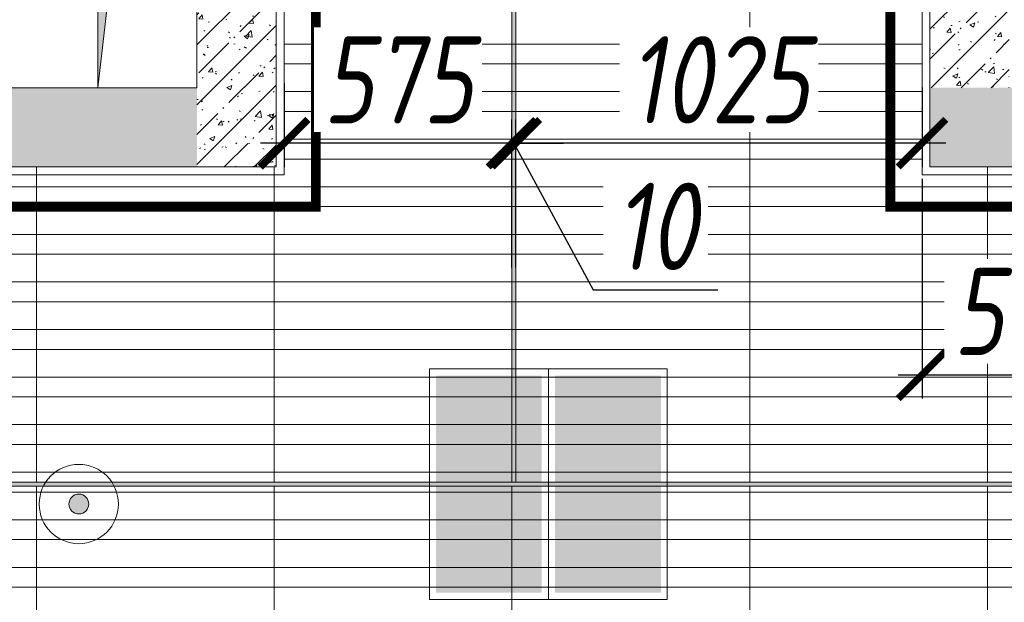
# Model space of a CAD drawing. Header units: millimetres. Extents: x -26888115 to 7466299, y -86687 to 22081.
# Tile 32 of 208: x 48781 to 51266, y -40277 to -38808. Entities that reach past the tile are written whole.
import ezdxf
from ezdxf import colors
from ezdxf.entities.mleader import LeaderData, LeaderLine
from ezdxf.math import Vec2, Vec3

# ---------------------------------------------------------------- set-up
doc = ezdxf.new("R2010")
doc.units = ezdxf.units.MM
for name, pattern in [('( Hidden )', [0.375, 0.25, -0.125]), ('-D1-03x03', [6, 3, -3]), ('DASHDOT', [25.4, 12.7, -6.35, 0, -6.35])]:
    doc.linetypes.add(name, pattern=pattern)
doc.layers.get('Defpoints').update_dxf_attribs({"color": 31})
for name, color, linetype, lineweight in [('_0', 7, 'Continuous', 13), ('A-000-MH_MASS', 7, '-D1-03x03', 5), ('A-200-M_WALL', 7, 'Continuous', 5), ('A-200-M_WALL_PAT', 7, 'Continuous', 5), ('dim_light', 12, 'Continuous', 9), ('dim_pot', 183, 'Continuous', 9), ('M-567-M_MECH_EQP', 7, 'Continuous', 5), ('pot', 183, 'Continuous', 15), ('pot sh', 183, 'Continuous', 15), ('Z-060-M_DETAIL', 7, 'Continuous', 5), ('Сводный план', 7, 'Continuous', 0)]:
    doc.layers.add(name, color=color, linetype=linetype, lineweight=lineweight)
for name, color, linetype, lineweight, true_color in [('dim_razv', 7, 'DASHDOT', 9, 0x285228), ('light_pot', 7, 'Continuous', 15, 0x333300), ('pol', 7, 'Continuous', 15, 0x55666d)]:
    doc.layers.add(name, color=color, linetype=linetype, lineweight=lineweight, true_color=true_color)
doc.styles.add('fl_iso paper', font='isocpeur.ttf', dxfattribs={"width": 0.8, "oblique": 10})
doc.styles.add('In tre', font='isocpeur.ttf', dxfattribs={"width": 0.8, "oblique": 10})
doc.dimstyles.new('In tre 1_75', dxfattribs={"dimtxt": 220, "dimasz": 120, "dimexe": 60, "dimexo": 10, "dimgap": 50, "dimtad": 1, "dimdec": 0, "dimrnd": 5, "dimzin": 0, "dimdsep": 46, "dimtxsty": 'fl_iso paper', "dimblk": 'ARCHTICK', "dimcen": 0, "dimdle": 60, "dimadec": 0, "dimazin": 0, "dimtfac": 1, "dimtdec": 0, "dimtofl": 0, "dimtmove": 1, "dimatfit": 1, "dimfxl": 1, "dimtfill": 1, "dimtolj": 1, "dimtzin": 0, "dimarcsym": 1})
pattern_1 = [(45, (36177.98, -48979.44), (-75.43415, 75.43415), [106.68, -17.78, 3.556, -17.78]), (45, (36177.98, -48904.05), (-75.43415, 75.43415), []), (50, (36177.98, -48979.44), (127.5292, -11.1576), [13.335, -146.685]), (355, (36177.98, -48979.44), (-24.6697, 133.74), [10.668, -117.348]), (100.451, (36188.6, -48980.37), (102.8597, 122.5818), [11.333, -124.663]), (46.184, (36177.98, -48943.88), (189.7552, -29.4304), [20.002, -220.027]), (96.636, (36193.79, -48946.33), (166.1822, 173.1996), [17, -186.995]), (351.184, (36177.98, -48943.88), (166.184, 173.1976), [16.002, -176.022]), (21, (36195.76, -48952.77), (106.13027, -71.58603), [13.335, -146.685]), (326, (36195.76, -48952.77), (43.2619, 128.93175), [10.668, -117.348]), (71.451, (36204.6, -48958.73), (149.392, 57.34505), [11.333, -124.663]), (37.5, (36177.975, -48979.436), (2.16223, 59.18836), [3.353, -112.573, 3.353, -115.773, -117.792]), (37.5, (36177.975, -48979.436), (2.16223, 59.18836), [-235.052, 3.353, -114.44]), (7.5, (36177.975, -48979.436), (46.77386, 70.12615), [3.353, -64.567, 3.353, -109.906, -44.894]), (7.5, (36177.975, -48979.436), (46.77386, 70.12615), [-181.178, 3.353, -41.542]), (327.5, (36138.326, -48979.436), (94.91367, -4.01009), [3.353, -41.097, 3.353, -135.331, -184.023]), (327.5, (36138.326, -48979.436), (94.91367, -4.01009), [-183.134, 3.353, -180.67]), (317.5, (36120.55, -48979.44), (103.69057, 17.79882), [3.353, -54.432, 3.353, -88.748, -130.683]), (317.5, (36120.55, -48979.44), (103.69057, 17.79882), [-149.885, 3.353, -127.33])]

# ---------------------------------------------------------------- blocks, each defined once
blk = doc.blocks.new('*U62')
at = {"layer": 'pol', "true_color": 0x007dfa, "transparency": 33554687}
h = blk.add_hatch(color=150, dxfattribs=at)
h.dxf.hatch_style = 1
h.paths.add_polyline_path([(3495, 0), (0, 0), (0, -10), (3495, -10)])
at = {"layer": 'pol', "color": 162, "true_color": 0x2c3cc9}
blk.add_lwpolyline([(3495, 0), (0, 0), (0, -10), (3495, -10)], close=True, dxfattribs=at)
blk = doc.blocks.new('*U356')
at = {"layer": 'pol', "true_color": 0x007dfa, "transparency": 33554687}
h = blk.add_hatch(color=150, dxfattribs=at)
h.dxf.hatch_style = 1
h.paths.add_polyline_path([(20030, 0), (0, 0), (0, -10), (20030, -10)])
at = {"layer": 'pol', "color": 162, "true_color": 0x2c3cc9}
blk.add_lwpolyline([(20030, 0), (0, 0), (0, -10), (20030, -10)], close=True, dxfattribs=at)
blk = doc.blocks.new('_ArchTick')
at = {"color": 0, "linetype": 'ByBlock', "lineweight": 9, "const_width": 0.15}
blk.add_lwpolyline([(-0.5, -0.5), (0.5, 0.5)], dxfattribs=at)
blk = doc.blocks.new('*D63')
at = {"layer": 'Defpoints', "color": 0, "transparency": 16777216}
for p in [(51058, -38968.9), (50033, -39119.5), (50033, -39442.8)]:
    blk.add_point(p, dxfattribs=at)
at = {"layer": 'pol', "color": 0, "lineweight": -2, "transparency": 16777216}
for p, q in [((51058, -38978.9), (51058, -39179.5)), ((50033, -39432.8), (50033, -39059.5)), ((51118, -39119.5), (49973, -39119.5))]:
    blk.add_line(p, q, dxfattribs=at)
at = {"layer": 'pol', "color": 0, "lineweight": -2, "transparency": 16777216, "xscale": 120, "yscale": 120, "zscale": 120, "rotation": 180}
blk.add_blockref('_ArchTick', (50033, -39119.5), dxfattribs=at)
at = {"layer": 'pol', "color": 0, "lineweight": -2, "transparency": 16777216, "xscale": 120, "yscale": 120, "zscale": 120}
blk.add_blockref('_ArchTick', (51058, -39119.5), dxfattribs=at)
at = {"layer": 'pol', "color": 0, "lineweight": 18, "transparency": 16777216, "insert": (50545.5, -38959.5), "char_height": 220, "attachment_point": 5, "style": 'fl_iso paper', "bg_fill": 3, "box_fill_scale": 1.1, "bg_fill_color": 256, "bg_fill_true_color": 13158600, "bg_fill_transparency": 0}
blk.add_mtext('\\A1;1025', dxfattribs=at)
blk = doc.blocks.new('*D64')
at = {"layer": 'Defpoints', "color": 0, "transparency": 16777216}
for p in [(50023, -39119.5), (50023, -39442.8), (50033, -39442.8)]:
    blk.add_point(p, dxfattribs=at)
at = {"layer": 'pol', "color": 0, "lineweight": -2, "transparency": 16777216}
for p, q in [((50023, -39432.8), (50023, -39059.5)), ((50033, -39432.8), (50033, -39059.5)), ((50023, -39119.5), (49903, -39119.5)), ((50033, -39119.5), (50023, -39119.5)), ((50028, -39119.5), (50228, -39489.2)), ((50033, -39119.5), (50153, -39119.5)), ((50228, -39489.2), (50542.8, -39489.2))]:
    blk.add_line(p, q, dxfattribs=at)
at = {"layer": 'pol', "color": 0, "lineweight": -2, "transparency": 16777216, "xscale": 120, "yscale": 120, "zscale": 120}
blk.add_blockref('_ArchTick', (50023, -39119.5), dxfattribs=at)
at = {"layer": 'pol', "color": 0, "lineweight": -2, "transparency": 16777216, "xscale": 120, "yscale": 120, "zscale": 120, "rotation": 180}
blk.add_blockref('_ArchTick', (50033, -39119.5), dxfattribs=at)
at = {"layer": 'pol', "color": 0, "lineweight": 18, "transparency": 16777216, "insert": (50385.4, -39329.2), "char_height": 220, "attachment_point": 5, "style": 'fl_iso paper', "bg_fill": 3, "box_fill_scale": 1.1, "bg_fill_color": 256, "bg_fill_true_color": 13158600, "bg_fill_transparency": 0}
blk.add_mtext('\\A1;10', dxfattribs=at)
blk = doc.blocks.new('*D65')
at = {"layer": 'Defpoints', "color": 0, "transparency": 16777216}
for p in [(49448, -38958.1), (49448, -39119.5), (50023, -39442.8)]:
    blk.add_point(p, dxfattribs=at)
at = {"layer": 'pol', "color": 0, "lineweight": -2, "transparency": 16777216}
for p, q in [((49448, -38968.1), (49448, -39179.5)), ((50023, -39432.8), (50023, -39059.5)), ((50083, -39119.5), (49388, -39119.5))]:
    blk.add_line(p, q, dxfattribs=at)
at = {"layer": 'pol', "color": 0, "lineweight": -2, "transparency": 16777216, "xscale": 120, "yscale": 120, "zscale": 120, "rotation": 180}
blk.add_blockref('_ArchTick', (49448, -39119.5), dxfattribs=at)
at = {"layer": 'pol', "color": 0, "lineweight": -2, "transparency": 16777216, "xscale": 120, "yscale": 120, "zscale": 120}
blk.add_blockref('_ArchTick', (50023, -39119.5), dxfattribs=at)
at = {"layer": 'pol', "color": 0, "lineweight": 18, "transparency": 16777216, "insert": (49735.5, -38959.5), "char_height": 220, "attachment_point": 5, "style": 'fl_iso paper', "bg_fill": 3, "box_fill_scale": 1.1, "bg_fill_color": 256, "bg_fill_true_color": 13158600, "bg_fill_transparency": 0}
blk.add_mtext('\\A1;575', dxfattribs=at)
blk = doc.blocks.new('*D170')
at = {"layer": 'Defpoints', "color": 0, "linetype": 'ByBlock', "transparency": 16777216}
for p in [(51058, -39199.4), (51603, -39279.4), (51603, -39703.8)]:
    blk.add_point(p, dxfattribs=at)
at = {"layer": 'dim_razv', "color": 0, "linetype": 'ByBlock', "lineweight": -2, "transparency": 16777216}
for p, q in [((51058, -39209.4), (51058, -39763.8)), ((51603, -39289.4), (51603, -39763.8)), ((50998, -39703.8), (51663, -39703.8))]:
    blk.add_line(p, q, dxfattribs=at)
at = {"layer": 'dim_razv', "color": 0, "linetype": 'ByBlock', "lineweight": -2, "transparency": 16777216, "xscale": 120, "yscale": 120, "zscale": 120, "rotation": 180}
blk.add_blockref('_ArchTick', (51058, -39703.8), dxfattribs=at)
at = {"layer": 'dim_razv', "color": 0, "linetype": 'ByBlock', "lineweight": -2, "transparency": 16777216, "xscale": 120, "yscale": 120, "zscale": 120}
blk.add_blockref('_ArchTick', (51603, -39703.8), dxfattribs=at)
at = {"layer": 'dim_razv', "color": 0, "linetype": 'ByBlock', "transparency": 16777216, "insert": (51330.5, -39543.8), "char_height": 220, "attachment_point": 5, "style": 'fl_iso paper', "bg_fill": 3, "box_fill_scale": 1.1, "bg_fill_color": 256, "bg_fill_true_color": 13158600, "bg_fill_transparency": 0}
blk.add_mtext('\\A1;545', dxfattribs=at)
blk = doc.blocks.new('*U290')
at = {"linetype": 'ByBlock', "lineweight": -2}
h = blk.add_hatch(color=114, dxfattribs=at)
h.dxf.hatch_style = 1
h.paths.add_polyline_path([(273.6, 283.8), (273.6, 16.9), (-273.6, 16.9), (-273.6, 283.8)])
at = {"true_color": 0xffffff}
h = blk.add_hatch(color=7, dxfattribs=at)
h.dxf.hatch_style = 1
h.paths.add_polyline_path([(-141.8, 51.5), (-241.2, 51.5), (-241.2, 248.2), (-141.8, 248.2)])
h.paths.add_polyline_path([(49.7, 134.1), (-83.2, 134.1), (-66.4, 117.4), (-87.4, 117.4), (-112.5, 142.5), (-87.4, 167.6), (-66.4, 167.6), (-82.1, 151.9), (49.7, 151.9)])
h.paths.add_polyline_path([(167.9, 100.6), (193, 100.6), (215, 121.6), (217.1, 121.6), (217.1, 120.5), (219.2, 120.5), (219.2, 119.5), (220.2, 119.5), (221.3, 118.4), (222.3, 118.4), (222.3, 117.4), (223.4, 117.4), (223.4, 116.3), (224.4, 116.3), (224.4, 115.3), (225.5, 115.3), (225.5, 114.3), (226.5, 113.2), (226.5, 112.2), (227.6, 112.2), (227.6, 111.1), (227.6, 110.1), (228.6, 109), (199.3, 80.8), (157.5, 80.8), (122.9, 104.8), (122.9, 134.1), (94.7, 134.1), (94.7, 151.9), (140.7, 151.9), (140.7, 129.9), (158.5, 157.2), (122.9, 192.7), (122.9, 248.2), (143.9, 248.2), (143.9, 205.3), (179.4, 169.7), (179.4, 222), (239.1, 222), (239.1, 200.1), (203.5, 200.1), (203.5, 149.8)])
h.paths.add_polyline_path([(147, 70.3), (146, 67.2), (144.9, 65.1), (143.9, 61.9), (142.8, 59.8), (140.7, 57.8), (138.6, 55.7), (136.5, 54.6), (134.5, 53.6), (131.3, 52.5), (129.2, 52.5), (126.1, 51.5), (122.9, 52.5), (120.8, 52.5), (117.7, 53.6), (115.6, 54.6), (113.5, 55.7), (111.4, 57.8), (109.3, 59.8), (108.3, 61.9), (107.2, 65.1), (106.2, 67.2), (105.2, 70.3), (105.2, 72.4), (105.2, 75.5), (106.2, 77.6), (107.2, 80.8), (108.3, 82.9), (109.3, 85), (111.4, 87), (113.5, 89.1), (115.6, 90.2), (117.7, 91.2), (120.8, 92.3), (122.9, 93.3), (126.1, 93.3), (129.2, 93.3), (131.3, 92.3), (134.5, 91.2), (136.5, 90.2), (138.6, 89.1), (140.7, 87), (142.8, 85), (143.9, 82.9), (144.9, 80.8), (146, 77.6), (147, 75.5), (147, 72.4)])
at = {"linetype": 'ByBlock', "lineweight": -2, "true_color": 0xffffff}
h = blk.add_hatch(color=7, dxfattribs=at)
h.dxf.hatch_style = 1
h.paths.add_polyline_path([(203.5, 149.8), (203.5, 200.1), (239.1, 200.1), (239.1, 222), (179.4, 222), (179.4, 169.7), (144.9, 205.3), (144.9, 248.2), (122.9, 248.2), (122.9, 192.7), (158.5, 157.2), (140.7, 129.9), (140.7, 151.9), (95.7, 151.9), (95.7, 134.1), (122.9, 134.1), (122.9, 104.8), (157.5, 80.8), (200.4, 80.8), (228.6, 109), (228.6, 110.1), (227.6, 110.1), (227.6, 112.2), (226.5, 112.2), (226.5, 114.3), (224.4, 114.3), (224.4, 116.3), (222.3, 116.3), (222.3, 118.4), (219.2, 118.4), (219.2, 120.5), (218.2, 120.5), (217.1, 120.5), (216.1, 121.6), (215, 121.6), (193, 100.6), (167.9, 100.6)])
h.paths.add_polyline_path([(124, 52.5), (126.1, 51.5), (129.2, 52.5), (131.3, 52.5), (134.5, 53.6), (138.6, 55.7), (140.7, 57.8), (142.8, 59.8), (143.9, 61.9), (144.9, 65.1), (146, 67.2), (147, 70.3), (147, 72.4), (147, 75.5), (146, 77.6), (144.9, 80.8), (142.8, 85), (140.7, 87), (138.6, 89.1), (134.5, 91.2), (131.3, 92.3), (129.2, 93.3), (124, 93.3), (120.8, 92.3), (118.8, 91.2), (115.6, 90.2), (113.5, 89.1), (111.4, 87), (109.3, 85), (107.2, 80.8), (106.2, 77.6), (106.2, 75.5), (105.2, 72.4), (106.2, 70.3), (106.2, 67.2), (107.2, 65.1), (108.3, 61.9), (109.3, 59.8), (111.4, 57.8), (113.5, 55.7), (115.6, 54.6), (118.8, 53.6), (120.8, 52.5)])
h.paths.add_polyline_path([(50.7, 134.1), (50.7, 151.9), (-82.1, 151.9), (-66.4, 167.6), (-87.4, 167.6), (-112.5, 142.5), (-87.4, 117.4), (-66.4, 117.4), (-83.2, 134.1)])
h.paths.add_polyline_path([(-240.1, 51.5), (-141.8, 51.5), (-141.8, 248.2), (-240.1, 248.2)])
at = {"linetype": 'ByBlock', "lineweight": -2}
h = blk.add_hatch(color=114, dxfattribs=at)
h.dxf.hatch_style = 1
h.paths.add_polyline_path([(273.6, -283.8), (273.6, -16.9), (-273.6, -16.9), (-273.6, -283.8)])
at = {"true_color": 0xffffff}
h = blk.add_hatch(color=7, dxfattribs=at)
h.dxf.hatch_style = 1
h.paths.add_polyline_path([(-141.8, -51.5), (-241.2, -51.5), (-241.2, -248.2), (-141.8, -248.2)])
h.paths.add_polyline_path([(49.7, -134.1), (-83.2, -134.1), (-66.4, -117.4), (-87.4, -117.4), (-112.5, -142.5), (-87.4, -167.6), (-66.4, -167.6), (-82.1, -151.9), (49.7, -151.9)])
h.paths.add_polyline_path([(167.9, -100.6), (193, -100.6), (215, -121.6), (217.1, -121.6), (217.1, -120.5), (219.2, -120.5), (219.2, -119.5), (220.2, -119.5), (221.3, -118.4), (222.3, -118.4), (222.3, -117.4), (223.4, -117.4), (223.4, -116.3), (224.4, -116.3), (224.4, -115.3), (225.5, -115.3), (225.5, -114.3), (226.5, -113.2), (226.5, -112.2), (227.6, -112.2), (227.6, -111.1), (227.6, -110.1), (228.6, -109), (199.3, -80.8), (157.5, -80.8), (122.9, -104.8), (122.9, -134.1), (94.7, -134.1), (94.7, -151.9), (140.7, -151.9), (140.7, -129.9), (158.5, -157.2), (122.9, -192.7), (122.9, -248.2), (143.9, -248.2), (143.9, -205.3), (179.4, -169.7), (179.4, -222), (239.1, -222), (239.1, -200.1), (203.5, -200.1), (203.5, -149.8)])
h.paths.add_polyline_path([(147, -70.3), (146, -67.2), (144.9, -65.1), (143.9, -61.9), (142.8, -59.8), (140.7, -57.8), (138.6, -55.7), (136.5, -54.6), (134.5, -53.6), (131.3, -52.5), (129.2, -52.5), (126.1, -51.5), (122.9, -52.5), (120.8, -52.5), (117.7, -53.6), (115.6, -54.6), (113.5, -55.7), (111.4, -57.8), (109.3, -59.8), (108.3, -61.9), (107.2, -65.1), (106.2, -67.2), (105.2, -70.3), (105.2, -72.4), (105.2, -75.5), (106.2, -77.6), (107.2, -80.8), (108.3, -82.9), (109.3, -85), (111.4, -87), (113.5, -89.1), (115.6, -90.2), (117.7, -91.2), (120.8, -92.3), (122.9, -93.3), (126.1, -93.3), (129.2, -93.3), (131.3, -92.3), (134.5, -91.2), (136.5, -90.2), (138.6, -89.1), (140.7, -87), (142.8, -85), (143.9, -82.9), (144.9, -80.8), (146, -77.6), (147, -75.5), (147, -72.4)])
at = {"color": 114, "lineweight": 0, "ltscale": 100}
for points in [[(291.1, 0), (-291.1, 0), (-291.1, 299.7), (291.1, 299.7)], [(-291.1, 0), (291.1, 0), (291.1, -299.7), (-291.1, -299.7)]]:
    blk.add_lwpolyline(points, close=True, dxfattribs=at)
blk = doc.blocks.new('A_MEQ_OpeningShaft-Rectangular - ВК-6586909-50_AS_Plan_33_Пентхаус')
at = {"layer": 'Z-060-M_DETAIL', "linetype": '-D1-03x03'}
blk.add_hatch(color=256, dxfattribs=at).paths.add_polyline_path([(0, -350), (35.7, -35.7), (250, 0), (0, 0), (0, -146.9)])
at = {"layer": 'A-000-MH_MASS'}
for p, q in [((0, 0), (0, -350)), ((250, -350), (250, 0)), ((0, -350), (250, -350))]:
    blk.add_line(p, q, dxfattribs=at)
at = {"layer": 'Z-060-M_DETAIL'}
for p, q in [((0, 0), (0, -350)), ((35.7, -35.7), (250, 0)), ((250, 0), (250, -350)), ((0, -350), (35.7, -35.7)), ((0, -350), (250, -350))]:
    blk.add_line(p, q, dxfattribs=at)

msp = doc.modelspace()

# ---------------------------------------------------------------- hatches: boundary and pattern name
at = {"layer": '_0', "transparency": 33554534}
h = msp.add_hatch(color=252, dxfattribs=at)
h.dxf.hatch_style = 1
h.paths.add_polyline_path([(35678, -49484.4), (73628, -49484.4), (73628, -19534.4), (35678, -19534.4)])
h.paths.add_polyline_path([(44578, -40979.4), (44578, -34929.4), (49428, -34929.4), (49428, -36429.4), (51078, -36429.4), (51078, -30029.4), (49428, -30029.4), (49428, -30823.8), (44578, -30823.8), (44578, -28029.4), (64728, -28029.4), (64728, -32969.4), (62778, -32969.4), (62778, -31029.4), (59878, -31029.4), (59878, -30029.4), (58578, -30029.4), (58578, -38979.4), (64728, -38979.4), (64728, -40979.4)], flags=16)
at = {"layer": 'A-200-M_WALL_PAT'}
h = msp.add_hatch(dxfattribs=at)
h.set_pattern_fill('FP_1', color=256, style=0, pattern_type=2)
h.set_pattern_definition(pattern_1)
h.paths.add_polyline_path([(49228, -39179.4), (49428, -39179.4), (49428, -38279.4), (49228, -38279.4), (49228, -38979.4)])
h = msp.add_hatch(dxfattribs=at)
h.set_pattern_fill('FP_1', color=256, style=0, pattern_type=2)
h.set_pattern_definition(pattern_1)
h.paths.add_polyline_path([(51278, -38979.4), (51278, -38279.4), (51078, -38279.4), (51078, -38979.4)])
h = msp.add_hatch(dxfattribs=at)
h.set_pattern_fill('FP_1', color=256, style=0, pattern_type=2)
h.set_pattern_definition(pattern_1)
h.paths.add_polyline_path([(49013.7, -39179.4), (49228, -39179.4), (49228, -38979.4), (48678, -38979.4), (48678, -39179.4), (48978, -39179.4)])
h.paths.add_polyline_path([(46508.8, -39179.4), (46678, -39179.4), (46678, -38979.4), (45978, -38979.4), (45978, -39179.4), (46078, -39179.4)])
h.paths.add_polyline_path([(45278, -39179.4), (45378, -39179.4), (45378, -38979.4), (45278, -38979.4)])
h = msp.add_hatch(dxfattribs=at)
h.set_pattern_fill('FP_1', color=256, style=0, pattern_type=2)
h.set_pattern_definition(pattern_1)
h.paths.add_polyline_path([(56078, -39179.4), (56078, -38979.4), (55828, -38979.4), (55828, -39179.4), (55966.4, -39179.4)])
h.paths.add_polyline_path([(53828, -39179.4), (53828, -38979.4), (51078, -38979.4), (51078, -39179.4), (53741.1, -39179.4)])
at = {"layer": 'Сводный план', "lineweight": 13, "true_color": 0x00c200}
h = msp.add_hatch(color=92, dxfattribs=at)
h.dxf.hatch_style = 1
edge = h.paths.add_edge_path()
edge.add_arc((48929.9, -40029.6), 25, 0, 360)

# ---------------------------------------------------------------- linework, layer by layer
at = {"layer": 'A-200-M_WALL'}
for p, q in [((51058, -37579.4), (51058, -39199.4)), ((49448, -39199.4), (49448, -38079.4)), ((48678, -39199.4), (49448, -39199.4)), ((51058, -39199.4), (53848, -39199.4))]:
    msp.add_line(p, q, dxfattribs=at)
at = {"layer": 'A-200-M_WALL', "lineweight": 9}
for p, q in [((49428, -39179.4), (49428, -38279.4)), ((51078, -39179.4), (51078, -38279.4)), ((48978, -38979.4), (48678, -38979.4)), ((49428, -39179.4), (48678, -39179.4)), ((51078, -39179.4), (53828, -39179.4))]:
    msp.add_line(p, q, dxfattribs=at)
at = {"layer": 'dim_razv', "color": 1, "linetype": '( Hidden )', "ltscale": 10, "true_color": 0xff0a0a, "const_width": 25}
for points in [[(50978, -36479.4), (50978, -39279.4), (51578, -39279.4)], [(44898, -39279.4), (49528, -39279.4), (49528, -37979.4)]]:
    msp.add_lwpolyline(points, dxfattribs=at)
at = {"layer": 'pol'}
for points in [[(49428, -38774.4), (50023, -38774.4), (50023, -39974.4), (49423, -39974.4), (49423, -39179.4)], [(51223, -39179.4), (51223, -39974.4), (50623, -39974.4), (50623, -38774.4), (51058, -38774.4)], [(48823, -39179.4), (48823, -39974.4), (48223, -39974.4), (48223, -39199.4)], [(49423, -39179.4), (49423, -39974.4), (48823, -39974.4), (48823, -39179.4)], [(51823, -39179.4), (51823, -39974.4), (51223, -39974.4), (51223, -39179.4)], [(48223, -40779.4), (48223, -39984.4), (48823, -39984.4), (48823, -40779.4)], [(48823, -40969.4), (48823, -39984.4), (49423, -39984.4), (49423, -40779.4)], [(49423, -40779.4), (49423, -39984.4), (50023, -39984.4), (50023, -40779.4)], [(50023, -40779.4), (50023, -39984.4), (50623, -39984.4), (50623, -40779.4)], [(50623, -40779.4), (50623, -39984.4), (51223, -39984.4), (51223, -40779.4)], [(51223, -40779.4), (51223, -39984.4), (51823, -39984.4), (51823, -40759.4)]]:
    msp.add_lwpolyline(points, dxfattribs=at)
msp.add_lwpolyline([(50023, -39974.4), (50023, -38774.4), (50623, -38774.4), (50623, -39974.4)], close=True, dxfattribs=at)
at = {"layer": 'pot sh'}
for points in [[(51058, -38919.4), (49448, -38919.4), (49448, -38869.4), (51058, -38869.4)], [(51058, -39039.4), (49448, -39039.4), (49448, -38989.4), (51058, -38989.4)], [(51058, -39159.4), (49448, -39159.4), (49448, -39109.4), (51058, -39109.4)]]:
    msp.add_lwpolyline(points, close=True, dxfattribs=at)
for points in [[(44798, -39229.4), (64508, -39229.4)], [(64508, -39279.4), (44798, -39279.4)], [(44798, -39349.4), (64508, -39349.4)], [(64508, -39399.4), (44798, -39399.4)], [(44798, -39469.4), (64508, -39469.4)], [(64508, -39519.4), (44798, -39519.4)], [(44798, -39589.4), (64508, -39589.4)], [(64508, -39639.4), (44798, -39639.4)], [(44798, -39709.4), (64508, -39709.4)], [(64508, -39759.4), (44798, -39759.4)], [(44798, -39829.4), (64508, -39829.4)], [(64508, -39879.4), (44798, -39879.4)], [(44798, -39949.4), (64508, -39949.4)], [(64508, -39999.4), (44798, -39999.4)], [(44798, -40069.4), (64508, -40069.4)], [(64508, -40119.4), (44798, -40119.4)], [(44798, -40189.4), (64508, -40189.4)], [(64508, -40239.4), (44798, -40239.4)]]:
    msp.add_lwpolyline(points, dxfattribs=at)
at = {"layer": 'Сводный план', "color": 92, "lineweight": 13, "true_color": 0x00c200}
for radius in [100, 25]:
    msp.add_circle((48929.9, -40029.6), radius, dxfattribs=at)

# ---------------------------------------------------------------- block references
at = {"layer": 'light_pot', "rotation": 270}
msp.add_blockref('*U290', (50115, -39979.4), dxfattribs=at)
at = {"layer": 'M-567-M_MECH_EQP'}
msp.add_blockref('A_MEQ_OpeningShaft-Rectangular - ВК-6586909-50_AS_Plan_33_Пентхаус', (48978, -38629.4), dxfattribs=at)
at = {"layer": 'pol', "rotation": 90.00000000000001}
msp.add_blockref('*U62', (50023, -39974.4), dxfattribs=at)
at = {"layer": 'pol'}
msp.add_blockref('*U356', (44638, -39974.4), dxfattribs=at)

# ---------------------------------------------------------------- next in the draw order: dimensions: what is measured, and where the dimension line sits
at = {"layer": 'pol', "color": 0, "lineweight": 18}
dim = msp.add_linear_dim(base=(50033, -39119.5), p1=(51058, -38968.9), p2=(50033, -39442.8), dimstyle='In tre 1_75', dxfattribs=at)
dim.commit()
dim.dimension.update_dxf_attribs({"geometry": '*D63', "text_midpoint": (50545.5, -38959.5)})

# ---------------------------------------------------------------- next in the draw order: dimensions: what is measured, and where the dimension line sits
dim = msp.add_linear_dim(base=(50023, -39119.5), p1=(50033, -39442.8), p2=(50023, -39442.8), dimstyle='In tre 1_75', dxfattribs=at)
dim.commit()
dim.dimension.update_dxf_attribs({"geometry": '*D64', "text_midpoint": (50278, -39489.2), "dimtype": 160})

# ---------------------------------------------------------------- next in the draw order: dimensions: what is measured, and where the dimension line sits
dim = msp.add_linear_dim(base=(49448, -39119.5), p1=(50023, -39442.8), p2=(49448, -38958.1), dimstyle='In tre 1_75', dxfattribs=at)
dim.commit()
dim.dimension.update_dxf_attribs({"geometry": '*D65', "text_midpoint": (49735.5, -38959.5)})

# ---------------------------------------------------------------- next in the draw order: linework, layer by layer
at = {"layer": 'pot'}
msp.add_lwpolyline([(64508, -40759.4), (44858.2, -40759.4), (44798, -40759.4), (44798, -39199.4), (49448, -39199.4), (49448, -36629.4), (51058, -36629.4), (51058, -39199.4), (64508, -39199.4)], close=True, dxfattribs=at)

# ---------------------------------------------------------------- next in the draw order: dimensions: what is measured, and where the dimension line sits
at = {"layer": 'dim_razv', "color": 0, "linetype": 'ByBlock'}
dim = msp.add_linear_dim(base=(51603, -39703.8), p1=(51058, -39199.4), p2=(51603, -39279.4), angle=180, dimstyle='In tre 1_75', dxfattribs=at)
dim.commit()
dim.dimension.update_dxf_attribs({"geometry": '*D170', "text_midpoint": (51330.5, -39543.8)})

# ---------------------------------------------------------------- next in the draw order: linework, layer by layer
at = {"layer": 'pol', "color": 0}
msp.add_lwpolyline([(60783.9, -40759.4), (48938, -40759.4), (48938, -40969.4), (47891, -40969.4), (47891, -40759.4), (44798, -40759.4), (44798, -40504.4), (44638, -40504.4), (44638, -39454.4), (44798, -39454.4), (44798, -39199.4), (49448, -39199.4), (49448, -38079.4), (49278, -38079.4), (49278, -36629.4), (49628, -36629.4), (49628, -36479.4), (51058, -36479.4), (51058, -39199.4), (53848, -39199.4)], dxfattribs=at)

# ---------------------------------------------------------------- next in the draw order: leaders
at = {"layer": 'dim_pot', "color": 0, "linetype": 'ByBlock'}
ml = msp.add_multileader_mtext('Standard', dxfattribs=at)
ml.set_content('Лючок 500х500 для обслуживания модулей управления клапанами, расположение уточнить по месту', style='In tre')
ml.set_leader_properties()
ml.build(insert=Vec2(0, 0))
ml.multileader.update_dxf_attribs({"text_left_attachment_type": 6, "text_right_attachment_type": 6, "dogleg_length": 1, "arrow_head_size": 0, "scale": 50})
ctx = ml.context
ctx.base_point, ctx.scale, ctx.char_height, ctx.arrow_head_size, ctx.landing_gap_size, ctx.plane_origin = Vec3(49911.4, -42132), 50, 200, 0, 4.5, Vec3(56771.2, -37292)
ctx.left_attachment, ctx.right_attachment = 6, 6
notes = []
notes.append((ctx, [(0, (1, 1, 0), (52405.7, -42132), (-1, 0), 50, [(1, [(54178, -38729.4)], 0, [])])]))
ctx.mtext.insert, ctx.mtext.width, ctx.mtext.defined_height, ctx.mtext.flow_direction = Vec3(49915.9, -41872), 2494.153, 696.6, 5
ctx.mtext.has_bg_fill, ctx.mtext.bg_color, ctx.mtext.bg_scale_factor, ctx.mtext.bg_transparency, ctx.mtext.use_window_bg_color = 1, -1027028792, 1.5, 0, 1
for ctx, leaders in notes:
    for number, flags, end, landing, length, lines in leaders:
        leader = LeaderData()
        leader.index, (leader.has_last_leader_line, leader.has_dogleg_vector, leader.attachment_direction) = number, flags
        leader.last_leader_point, leader.dogleg_vector, leader.dogleg_length = Vec3(end), Vec3(landing), length
        for number, points, colour, breaks in lines:
            line = LeaderLine()
            line.index, line.vertices, line.color, line.breaks = number, Vec3.list(points), colors.encode_raw_color(colour), breaks
            leader.lines.append(line)
        ctx.leaders.append(leader)

# ---------------------------------------------------------------- next in the draw order: linework, layer by layer
at = {"layer": 'dim_light'}
msp.add_lwpolyline([(64508, -40759.4), (44798, -40759.4), (44798, -39199.4), (49448, -39199.4), (49448, -36629.4), (51058, -36629.4), (51058, -39199.4), (64508, -39199.4)], close=True, dxfattribs=at)

doc.saveas('drawing.dxf')
